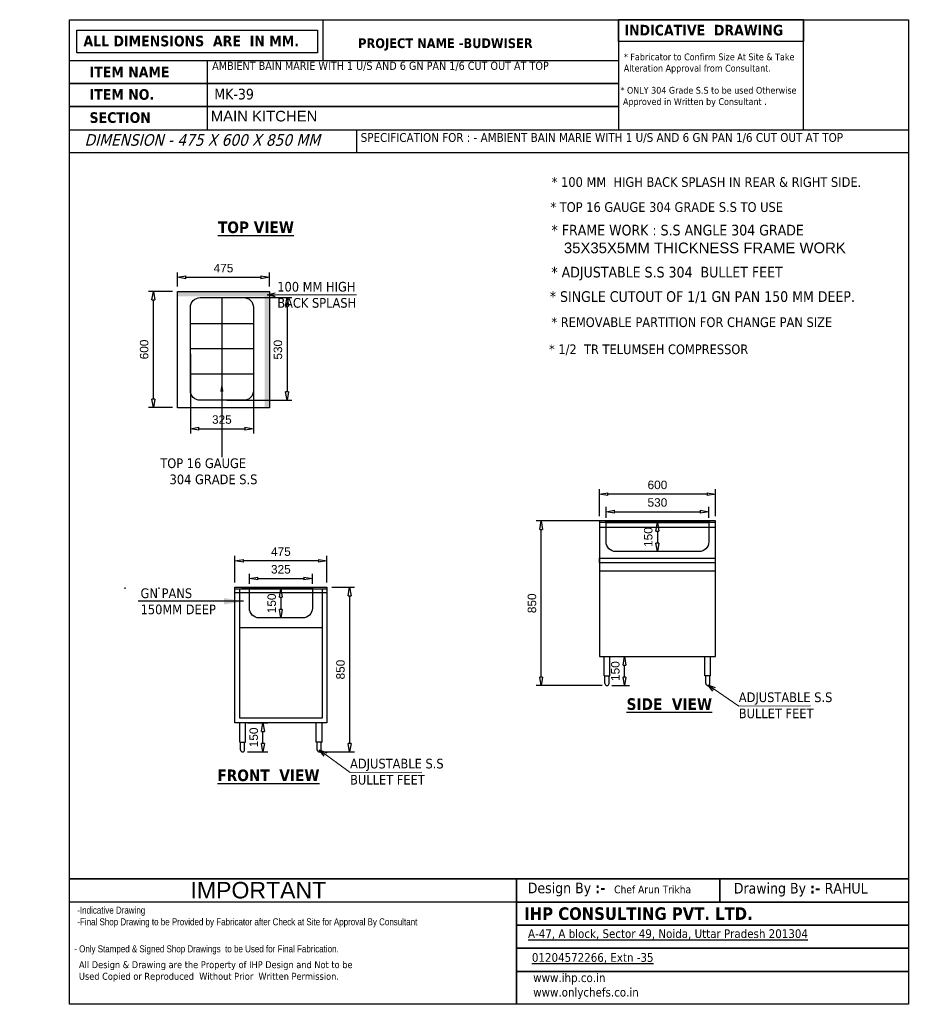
# Model space of a CAD drawing. Header units: millimetres. Extents: x 19005 to 129500, y -3989 to 12792.
# Tile 8 of 20: x 55524 to 60222, y 233 to 5315. Entities that reach past the tile are written whole.
import ezdxf

# ---------------------------------------------------------------- set-up
doc = ezdxf.new("R2010")
doc.units = ezdxf.units.MM
doc.linetypes.add('10326153$0$xref_genplans-skicu-17-04-12-bezREF$0$( Dashed )', pattern=[0.75, 0.5, -0.25])
doc.styles.add('ro', font='romans.shx')
doc.styles.get("Standard").update_dxf_attribs({"font": 'arial.ttf'})
doc.styles.add('style1', font='txt.shx')
doc.dimstyles.new('DMI (AB)', dxfattribs={"dimtxt": 60, "dimasz": 40, "dimexe": 12, "dimexo": 25, "dimgap": 1, "dimtad": 0, "dimdec": 0, "dimtxsty": 'ro', "dimblk": 'OPEN30', "dimcen": 1, "dimadec": 0, "dimazin": 0, "dimtfac": 1, "dimtdec": 0, "dimtmove": 0, "dimatfit": 3, "dimldrblk": 'OPEN30', "dimfxl": 1, "dimlwd": 15, "dimlwe": 15, "dimarcsym": 0})
doc.dimstyles.new('LBF 50', dxfattribs={"dimscale": 25, "dimtxt": 1.75, "dimasz": 1.75, "dimexe": 1, "dimexo": 1, "dimgap": 1, "dimtad": 1, "dimdec": 0, "dimrnd": 5, "dimzin": 12, "dimdsep": 46, "dimtxsty": 'Standard', "dimblk": 'CLOSEDBLANK', "dimcen": 0, "dimclrd": 256, "dimclre": 256, "dimclrt": 256, "dimadec": 0, "dimazin": 3, "dimtfac": 1, "dimtdec": 0, "dimtofl": 0, "dimtmove": 0, "dimatfit": 3, "dimldrblk": 'CLOSEDBLANK', "dimfxl": 0.18, "dimtolj": 1, "dimtzin": 0, "dimlwd": -1, "dimlwe": -1, "dimarcsym": 0})
doc.dimstyles.get("Standard").update_dxf_attribs({"dimscale": 1.002, "dimtxt": 50.18, "dimasz": 35.18, "dimexe": 0.18, "dimexo": 0.0625, "dimgap": 0.09, "dimtad": 0, "dimtih": 1, "dimtoh": 1, "dimdec": 0, "dimzin": 0, "dimdsep": 46, "dimtxsty": 'Standard', "dimcen": 0.09, "dimclrd": 256, "dimclrt": 7, "dimadec": 0, "dimazin": 0, "dimtfac": 1, "dimtdec": 0, "dimtofl": 0, "dimtmove": 0, "dimatfit": 3, "dimfxl": 1, "dimtfillclr": 256, "dimtolj": 1, "dimtzin": 0, "dimarcsym": 0})

# ---------------------------------------------------------------- blocks, each defined once
blk = doc.blocks.new('_Open30')
at = {"color": 0, "linetype": 'ByBlock', "lineweight": -2}
for p, q in [((-1, 0.27), (0, 0)), ((0, 0), (-1, -0.27)), ((0, 0), (-1, 0))]:
    blk.add_line(p, q, dxfattribs=at)
blk = doc.blocks.new('_ClosedBlank')
at = {"color": 0, "linetype": 'ByBlock', "lineweight": -2}
for p, q in [((-1, 0.17), (0, 0)), ((-1, 0.17), (-1, -0.17)), ((0, 0), (-1, -0.17))]:
    blk.add_line(p, q, dxfattribs=at)
blk = doc.blocks.new('*D69')
at = {"transparency": 16777216}
for p, q in [((56339.3, 3938.1), (56339.3, 4010.7)), ((56383, 3985.7), (56770.5, 3985.7)), ((56814.3, 3938.1), (56814.3, 4010.7))]:
    blk.add_line(p, q, dxfattribs=at)
at = {"layer": 'Defpoints', "color": 0, "transparency": 16777216}
for p in [(56814.3, 3985.7), (56339.3, 3913.1), (56814.3, 3913.1)]:
    blk.add_point(p, dxfattribs=at)
at = {"transparency": 16777216, "xscale": 43.75, "yscale": 43.75, "zscale": 43.75, "rotation": 180}
blk.add_blockref('_ClosedBlank', (56339.3, 3985.7), dxfattribs=at)
at = {"transparency": 16777216, "xscale": 43.75, "yscale": 43.75, "zscale": 43.75}
blk.add_blockref('_ClosedBlank', (56814.3, 3985.7), dxfattribs=at)
at = {"transparency": 16777216, "insert": (56576.8, 4032.9), "char_height": 43.75, "attachment_point": 5}
blk.add_mtext('\\A1;475', dxfattribs=at)
blk = doc.blocks.new('*D70')
at = {"transparency": 16777216}
for p, q in [((56314.3, 3913.1), (56189.7, 3913.1)), ((56214.7, 3356.8), (56214.7, 3869.4)), ((56314.3, 3313.1), (56189.7, 3313.1))]:
    blk.add_line(p, q, dxfattribs=at)
at = {"layer": 'Defpoints', "color": 0, "transparency": 16777216}
for p in [(56214.7, 3913.1), (56339.3, 3913.1), (56339.3, 3313.1)]:
    blk.add_point(p, dxfattribs=at)
at = {"transparency": 16777216, "xscale": 43.75, "yscale": 43.75, "zscale": 43.75}
for p, rotation in [((56214.7, 3913.1), 90), ((56214.7, 3313.1), 270)]:
    blk.add_blockref('_ClosedBlank', p, dxfattribs=dict(at, rotation=rotation))
at = {"transparency": 16777216, "insert": (56167.3, 3613.1), "char_height": 43.75, "attachment_point": 5, "rotation": 90}
blk.add_mtext('\\A1;600', dxfattribs=at)
blk = doc.blocks.new('*D71')
at = {"transparency": 16777216}
for p, q in [((56635.7, 2410.5), (56635.7, 2547.2)), ((57110.7, 2410.5), (57110.7, 2547.2)), ((57066.9, 2522.2), (56679.4, 2522.2))]:
    blk.add_line(p, q, dxfattribs=at)
at = {"layer": 'Defpoints', "color": 0, "transparency": 16777216}
for p in [(56635.7, 2522.2), (56635.7, 2385.5), (57110.7, 2385.5)]:
    blk.add_point(p, dxfattribs=at)
at = {"transparency": 16777216, "xscale": 43.75, "yscale": 43.75, "zscale": 43.75, "rotation": 180}
blk.add_blockref('_ClosedBlank', (56635.7, 2522.2), dxfattribs=at)
at = {"transparency": 16777216, "xscale": 43.75, "yscale": 43.75, "zscale": 43.75}
blk.add_blockref('_ClosedBlank', (57110.7, 2522.2), dxfattribs=at)
at = {"transparency": 16777216, "insert": (56873.2, 2569.4), "char_height": 43.75, "attachment_point": 5}
blk.add_mtext('\\A1;475', dxfattribs=at)
blk = doc.blocks.new('*D72')
at = {"transparency": 16777216}
for p, q in [((57135.7, 2385.5), (57253.4, 2385.5)), ((57228.4, 2341.8), (57228.4, 1579.7)), ((57096.2, 1535.9), (57253.4, 1535.9))]:
    blk.add_line(p, q, dxfattribs=at)
at = {"layer": 'Defpoints', "color": 0, "transparency": 16777216}
for p in [(57110.7, 2385.5), (57071.2, 1535.9), (57228.4, 1535.9)]:
    blk.add_point(p, dxfattribs=at)
at = {"transparency": 16777216, "xscale": 43.75, "yscale": 43.75, "zscale": 43.75}
for p, rotation in [((57228.4, 2385.5), 90), ((57228.4, 1535.9), 270)]:
    blk.add_blockref('_ClosedBlank', p, dxfattribs=dict(at, rotation=rotation))
at = {"transparency": 16777216, "insert": (57181.1, 1960.7), "char_height": 43.75, "attachment_point": 5, "rotation": 90}
blk.add_mtext('\\A1;850', dxfattribs=at)
blk = doc.blocks.new('*D73')
at = {"transparency": 16777216}
for p, q in [((56700.2, 1685.7), (56805.7, 1685.7)), ((56780.7, 1579.7), (56780.7, 1641.9)), ((56700.2, 1535.9), (56805.7, 1535.9))]:
    blk.add_line(p, q, dxfattribs=at)
at = {"layer": 'Defpoints', "color": 0, "transparency": 16777216}
for p in [(56675.2, 1685.7), (56780.7, 1685.7), (56675.2, 1535.9)]:
    blk.add_point(p, dxfattribs=at)
at = {"transparency": 16777216, "xscale": 43.75, "yscale": 43.75, "zscale": 43.75}
for p, rotation in [((56780.7, 1685.7), 90), ((56780.7, 1535.9), 270)]:
    blk.add_blockref('_ClosedBlank', p, dxfattribs=dict(at, rotation=rotation))
at = {"transparency": 16777216, "insert": (56733.3, 1610.8), "char_height": 43.75, "attachment_point": 5, "rotation": 90}
blk.add_mtext('\\A1;150', dxfattribs=at)
blk = doc.blocks.new('*D74')
at = {"transparency": 16777216}
for p, q in [((58517.9, 2752.8), (58517.9, 2891.4)), ((59073.9, 2866.4), (58561.7, 2866.4)), ((59117.7, 2752.8), (59117.7, 2891.4))]:
    blk.add_line(p, q, dxfattribs=at)
at = {"layer": 'Defpoints', "color": 0, "transparency": 16777216}
for p in [(58517.9, 2866.4), (58517.9, 2727.8), (59117.7, 2727.8)]:
    blk.add_point(p, dxfattribs=at)
at = {"transparency": 16777216, "xscale": 43.75, "yscale": 43.75, "zscale": 43.75, "rotation": 180}
blk.add_blockref('_ClosedBlank', (58517.9, 2866.4), dxfattribs=at)
at = {"transparency": 16777216, "xscale": 43.75, "yscale": 43.75, "zscale": 43.75}
blk.add_blockref('_ClosedBlank', (59117.7, 2866.4), dxfattribs=at)
at = {"transparency": 16777216, "insert": (58817.8, 2913.7), "char_height": 43.75, "attachment_point": 5}
blk.add_mtext('\\A1;600', dxfattribs=at)
blk = doc.blocks.new('*D75')
at = {"transparency": 16777216}
for p, q in [((58532.4, 2727.8), (58192.3, 2727.8)), ((58217.3, 1921.8), (58217.3, 2684.1)), ((58532.4, 1878), (58192.3, 1878))]:
    blk.add_line(p, q, dxfattribs=at)
at = {"layer": 'Defpoints', "color": 0, "transparency": 16777216}
for p in [(58217.3, 2727.8), (58557.4, 2727.8), (58557.4, 1878)]:
    blk.add_point(p, dxfattribs=at)
at = {"transparency": 16777216, "xscale": 43.75, "yscale": 43.75, "zscale": 43.75}
for p, rotation in [((58217.3, 2727.8), 90), ((58217.3, 1878), 270)]:
    blk.add_blockref('_ClosedBlank', p, dxfattribs=dict(at, rotation=rotation))
at = {"transparency": 16777216, "insert": (58170, 2302.9), "char_height": 43.75, "attachment_point": 5, "rotation": 90}
blk.add_mtext('\\A1;850', dxfattribs=at)
blk = doc.blocks.new('*D148')
at = {"transparency": 16777216}
for p, q in [((56406, 3590.6), (56406, 3178.8)), ((56731, 3590.6), (56731, 3178.8)), ((56449.8, 3203.8), (56687.3, 3203.8))]:
    blk.add_line(p, q, dxfattribs=at)
at = {"layer": 'Defpoints', "color": 0, "transparency": 16777216}
for p in [(56406, 3615.6), (56731, 3615.6), (56731, 3203.8)]:
    blk.add_point(p, dxfattribs=at)
at = {"transparency": 16777216, "xscale": 43.75, "yscale": 43.75, "zscale": 43.75, "rotation": 180}
blk.add_blockref('_ClosedBlank', (56406, 3203.8), dxfattribs=at)
at = {"transparency": 16777216, "xscale": 43.75, "yscale": 43.75, "zscale": 43.75}
blk.add_blockref('_ClosedBlank', (56731, 3203.8), dxfattribs=at)
at = {"transparency": 16777216, "insert": (56568.5, 3251.1), "char_height": 43.75, "attachment_point": 5}
blk.add_mtext('\\A1;325', dxfattribs=at)
blk = doc.blocks.new('*D149')
at = {"transparency": 16777216}
for p, q in [((56593.5, 3880.6), (56930.3, 3880.6)), ((56905.3, 3836.8), (56905.3, 3394.3)), ((56593.5, 3350.6), (56930.3, 3350.6))]:
    blk.add_line(p, q, dxfattribs=at)
at = {"layer": 'Defpoints', "color": 0, "transparency": 16777216}
for p in [(56568.5, 3880.6), (56568.5, 3350.6), (56905.3, 3350.6)]:
    blk.add_point(p, dxfattribs=at)
at = {"transparency": 16777216, "xscale": 43.75, "yscale": 43.75, "zscale": 43.75}
for p, rotation in [((56905.3, 3880.6), 90), ((56905.3, 3350.6), 270)]:
    blk.add_blockref('_ClosedBlank', p, dxfattribs=dict(at, rotation=rotation))
at = {"transparency": 16777216, "insert": (56858, 3611.6), "char_height": 43.75, "attachment_point": 5, "rotation": 90}
blk.add_mtext('\\A1;530', dxfattribs=at)
blk = doc.blocks.new('*D150')
at = {"transparency": 16777216}
for p, q in [((56710.7, 2402.5), (56710.7, 2455.8)), ((57035.7, 2402.5), (57035.7, 2455.8)), ((56754.4, 2430.8), (56991.9, 2430.8))]:
    blk.add_line(p, q, dxfattribs=at)
at = {"layer": 'Defpoints', "color": 0, "transparency": 16777216}
for p in [(57035.7, 2430.8), (56710.7, 2377.5), (57035.7, 2377.5)]:
    blk.add_point(p, dxfattribs=at)
at = {"transparency": 16777216, "xscale": 43.75, "yscale": 43.75, "zscale": 43.75, "rotation": 180}
blk.add_blockref('_ClosedBlank', (56710.7, 2430.8), dxfattribs=at)
at = {"transparency": 16777216, "xscale": 43.75, "yscale": 43.75, "zscale": 43.75}
blk.add_blockref('_ClosedBlank', (57035.7, 2430.8), dxfattribs=at)
at = {"transparency": 16777216, "insert": (56873.2, 2478.1), "char_height": 43.75, "attachment_point": 5}
blk.add_mtext('\\A1;325', dxfattribs=at)
blk = doc.blocks.new('*D151')
at = {"transparency": 16777216}
blk.add_line((56873.2, 2333.8), (56873.2, 2271.3), dxfattribs=at)
at = {"layer": 'Defpoints', "color": 0, "transparency": 16777216}
for p in [(56873.2, 2377.5), (56873.2, 2227.5), (56873.2, 2227.5)]:
    blk.add_point(p, dxfattribs=at)
at = {"transparency": 16777216, "xscale": 43.75, "yscale": 43.75, "zscale": 43.75}
for p, rotation in [((56873.2, 2377.5), 90), ((56873.2, 2227.5), 270)]:
    blk.add_blockref('_ClosedBlank', p, dxfattribs=dict(at, rotation=rotation))
at = {"transparency": 16777216, "insert": (56825.9, 2302.5), "char_height": 43.75, "attachment_point": 5, "rotation": 90}
blk.add_mtext('\\A1;150', dxfattribs=at)
blk = doc.blocks.new('*D152')
at = {"transparency": 16777216}
for p, q in [((58552.8, 2744.8), (58552.8, 2800.7)), ((59082.8, 2744.8), (59082.8, 2800.7)), ((58596.6, 2775.7), (59039.1, 2775.7))]:
    blk.add_line(p, q, dxfattribs=at)
at = {"layer": 'Defpoints', "color": 0, "transparency": 16777216}
for p in [(59082.8, 2775.7), (58552.8, 2719.8), (59082.8, 2719.8)]:
    blk.add_point(p, dxfattribs=at)
at = {"transparency": 16777216, "xscale": 43.75, "yscale": 43.75, "zscale": 43.75, "rotation": 180}
blk.add_blockref('_ClosedBlank', (58552.8, 2775.7), dxfattribs=at)
at = {"transparency": 16777216, "xscale": 43.75, "yscale": 43.75, "zscale": 43.75}
blk.add_blockref('_ClosedBlank', (59082.8, 2775.7), dxfattribs=at)
at = {"transparency": 16777216, "insert": (58817.8, 2823), "char_height": 43.75, "attachment_point": 5}
blk.add_mtext('\\A1;530', dxfattribs=at)
blk = doc.blocks.new('*D153')
at = {"transparency": 16777216}
blk.add_line((58817.8, 2676.1), (58817.8, 2613.6), dxfattribs=at)
at = {"layer": 'Defpoints', "color": 0, "transparency": 16777216}
for p in [(58817.8, 2719.8), (58817.8, 2569.8), (58817.8, 2569.8)]:
    blk.add_point(p, dxfattribs=at)
at = {"transparency": 16777216, "xscale": 43.75, "yscale": 43.75, "zscale": 43.75}
for p, rotation in [((58817.8, 2719.8), 90), ((58817.8, 2569.8), 270)]:
    blk.add_blockref('_ClosedBlank', p, dxfattribs=dict(at, rotation=rotation))
at = {"transparency": 16777216, "insert": (58770.5, 2644.8), "char_height": 43.75, "attachment_point": 5, "rotation": 90}
blk.add_mtext('\\A1;150', dxfattribs=at)
blk = doc.blocks.new('*D154')
at = {"transparency": 16777216}
for p, q in [((58582.3, 2027.8), (58672.9, 2027.8)), ((58647.9, 1921.8), (58647.9, 1984.1)), ((58582.3, 1878), (58672.9, 1878))]:
    blk.add_line(p, q, dxfattribs=at)
at = {"layer": 'Defpoints', "color": 0, "transparency": 16777216}
for p in [(58557.3, 2027.8), (58647.9, 2027.8), (58557.3, 1878)]:
    blk.add_point(p, dxfattribs=at)
at = {"transparency": 16777216, "xscale": 43.75, "yscale": 43.75, "zscale": 43.75}
for p, rotation in [((58647.9, 2027.8), 90), ((58647.9, 1878), 270)]:
    blk.add_blockref('_ClosedBlank', p, dxfattribs=dict(at, rotation=rotation))
at = {"transparency": 16777216, "insert": (58600.5, 1952.9), "char_height": 43.75, "attachment_point": 5, "rotation": 90}
blk.add_mtext('\\A1;150', dxfattribs=at)

msp = doc.modelspace()

# ---------------------------------------------------------------- hatches: boundary and pattern name
at = {"linetype": 'ByBlock'}
h = msp.add_hatch(color=256, dxfattribs=at)
h.dxf.hatch_style = 1
h.paths.add_polyline_path([(56339.3, 3913.1), (56339.3, 3888), (56814.3, 3888), (56814.3, 3913.1)])
h = msp.add_hatch(color=256, dxfattribs=at)
h.dxf.hatch_style = 1
h.paths.add_polyline_path([(56814.4, 3888.3), (56789.3, 3888.3), (56789.3, 3312.1), (56814.4, 3312.1)])

# ---------------------------------------------------------------- linework, layer by layer
for p, q in [((56492.7, 5104.6), (56492.7, 4746.7)), ((57264.3, 4747.3), (57264.3, 4628)), ((58517.9, 2727.8), (58517.9, 2027.8)), ((59117.7, 2727.8), (58517.9, 2727.8)), ((59117.7, 2719.8), (58517.9, 2719.8)), ((59117.7, 2694.8), (58517.9, 2694.8)), ((59117.7, 2027.8), (59117.7, 2727.8)), ((58517.9, 2470.3), (59117.7, 2470.3)), ((56068.3, 2377.5), (56068.3, 2384)), ((56245.2, 2377.5), (56245.2, 2384)), ((56635.7, 2377.5), (57110.7, 2377.5)), ((56635.7, 2358.1), (57110.7, 2358.1)), ((56635.7, 2358.1), (56670.6, 2358.1)), ((56660.7, 1710.7), (56660.7, 2377.5)), ((56660.7, 2358.1), (56660.7, 2377.5)), ((56807.3, 2377.5), (56670.6, 2377.5)), ((56708.1, 2384), (57037.6, 2384)), ((56708.1, 2377.5), (56708.1, 2384)), ((57037.6, 2377.5), (57037.6, 2384)), ((56635.7, 2197.2), (56635.7, 2197.2)), ((56635.7, 2178.2), (56635.7, 2178.2)), ((56635.7, 2153.2), (56635.7, 2153.2)), ((56635.7, 2153.2), (56635.7, 2153.2)), ((56660.7, 2178.2), (57084.7, 2178.2)), ((58517.9, 2027.8), (59117.7, 2027.8)), ((58542.9, 1927.9), (58542.9, 2027.8)), ((58572.4, 1927.9), (58572.4, 2027.8)), ((59063.2, 1927.9), (59063.2, 2027.8)), ((59092.7, 1927.9), (59092.7, 2027.8)), ((58542.9, 1927.9), (58572.4, 1927.9)), ((58546.5, 1888.9), (58546.5, 1927.9)), ((58568.3, 1888.9), (58568.3, 1927.9)), ((59092.7, 1927.9), (59063.2, 1927.9)), ((59067.3, 1888.9), (59067.3, 1927.9)), ((59089.1, 1888.9), (59089.1, 1927.9)), ((57085.7, 1710.7), (56660.7, 1710.7)), ((56660.7, 1585.8), (56660.7, 1685.7)), ((56690.2, 1585.8), (56690.2, 1685.7)), ((57056.1, 1585.8), (57056.1, 1685.7)), ((57085.7, 1585.8), (57085.7, 1685.7)), ((56660.7, 1585.8), (56690.2, 1585.8)), ((56664.3, 1546.8), (56664.3, 1585.8)), ((56686, 1546.8), (56686, 1585.8)), ((57085.7, 1585.8), (57056.1, 1585.8)), ((57060.3, 1546.8), (57060.3, 1585.8)), ((57082.1, 1546.8), (57082.1, 1585.8)), ((60114.5, 879.9), (55781.4, 879.9)), ((58089.5, 879.9), (58089.5, 233)), ((58165.9, 879.9), (60114.5, 879.9)), ((57092, 760.6), (55781.4, 760.6))]:
    msp.add_line(p, q, dxfattribs=at)
for p, q in [((56568.5, 3880.6), (56568.5, 3350.6)), ((56731, 3746.1), (56406, 3746.1)), ((56731, 3615.6), (56406, 3615.6)), ((56731, 3485.1), (56406, 3485.1)), ((56635.7, 2358.1), (56635.7, 2377.5)), ((57085.7, 2377.5), (57085.7, 1710.7)), ((57110.7, 2358.1), (57110.7, 1685.7)), ((57085.7, 2178.1), (57085.7, 1710.7))]:
    msp.add_line(p, q)
at = {"ltscale": 40}
msp.add_line((58551.9, 2724.8), (59084.2, 2724.8), dxfattribs=at)
at = {"linetype": '10326153$0$xref_genplans-skicu-17-04-12-bezREF$0$( Dashed )', "ltscale": 40}
for p, q in [((58551.9, 2719.8), (58551.9, 2724.8)), ((59117.7, 2719.8), (58947.9, 2719.8)), ((59084.2, 2724.8), (59084.2, 2719.8))]:
    msp.add_line(p, q, dxfattribs=at)
at = {"linetype": 'ByBlock'}
for points in [[(55781.4, 233.6), (55781.4, 5315.3), (60114.5, 5315.3), (60114.5, 233.6)], [(58616.3, 5315.3), (58616.3, 4866.6), (55781.4, 4866.6)], [(60114.5, 233.6), (55781.4, 233.6), (55781.4, 5315.3), (60114.5, 5315.3), (60114.5, 233.6)], [(57092, 5105.2), (57092, 5315.3), (58616.3, 5315.3)], [(55781.4, 5105.2), (58616.3, 5105.2)], [(58616.3, 4985.9), (55781.4, 4985.9)], [(55781.4, 4747.3), (60114.5, 4747.3), (60114.5, 4628), (55781.4, 4628)], [(59117.7, 2511.2), (58517.9, 2511.2), (58517.9, 2536.2), (59117.7, 2536.2)], [(57110.7, 1685.7), (56635.7, 1685.7), (56635.7, 2377.5), (56635.7, 2385.5), (57110.7, 2385.5), (57110.7, 2358.1)]]:
    msp.add_lwpolyline(points, dxfattribs=at)
for points in [[(55781.4, 5314.7), (60114.5, 5314.7), (60114.5, 233), (55781.4, 233)], [(55781.4, 5314.7), (60114.5, 5314.7), (60114.5, 233), (55781.4, 233)], [(55781.4, 5314.7), (60114.5, 5314.7), (60114.5, 233), (55781.4, 233)], [(55781.4, 5314.7), (60114.5, 5314.7), (60114.5, 233), (55781.4, 233)], [(55781.4, 5314.7), (60114.5, 5314.7), (60114.5, 233), (55781.4, 233)], [(58616.3, 5314.7), (59571.8, 5314.7), (59571.8, 5203.5), (58616.3, 5203.5)], [(59571.8, 5314.7), (58616.3, 5314.7), (58616.3, 4746.7), (59571.8, 4746.7)], [(57063.1, 5144.4), (55820, 5144.4), (55820, 5260.5), (57063.1, 5260.5)], [(55781.4, 5104.6), (58616.3, 5104.6), (58616.3, 4985.3), (55781.4, 4985.3)], [(55781.4, 4985.3), (58616.3, 4985.3), (58616.3, 4866), (55781.4, 4866)], [(55781.4, 4746.7), (60114.5, 4746.7), (60114.5, 4627.4), (55781.4, 4627.4)], [(55781.4, 879.9), (60114.5, 879.9), (60114.5, 760.6), (55781.4, 760.6)], [(58089.5, 879.9), (59140.2, 879.9), (59140.2, 760.6), (58089.5, 760.6)], [(58089.5, 879.9), (60114.5, 879.9), (60114.5, 760.6), (58089.5, 760.6)], [(59140.2, 879.9), (60114.5, 879.9), (60114.5, 760.6), (59140.2, 760.6)], [(58089.5, 760.6), (60114.5, 760.6), (60114.5, 641.3), (58089.5, 641.3)], [(58089.5, 641.3), (60114.5, 641.3), (60114.5, 522), (58089.5, 522)], [(58089.5, 522), (60114.5, 522), (60114.5, 402.7), (58089.5, 402.7)], [(58089.5, 402.7), (60114.5, 402.7), (60114.5, 233), (58089.5, 233)]]:
    msp.add_lwpolyline(points, close=True, dxfattribs=at)
msp.add_lwpolyline([(56814.3, 3913.1), (56814.3, 3312.1), (56339.3, 3312.1), (56339.3, 3913.1)], close=True)
for points in [[(56731, 3830.6), (56731, 3400.6, -0.414214), (56681, 3350.6), (56456, 3350.6, -0.414214), (56406, 3400.6), (56406, 3830.6, -0.414214), (56456, 3880.6), (56681, 3880.6, -0.414214)], [(59082.8, 2719.8), (59082.8, 2619.8, -0.414214), (59032.8, 2569.8), (58602.8, 2569.8, -0.414214), (58552.8, 2619.8), (58552.8, 2719.8)], [(57035.7, 2377.5), (57035.7, 2277.5, -0.414214), (56985.7, 2227.5), (56760.7, 2227.5, -0.414214), (56710.7, 2277.5), (56710.7, 2377.5)]]:
    msp.add_lwpolyline(points, format="xyb", close=True)
for centre, start, end in [((58557.4, 1888.9), 180, 359.9997), ((59078.2, 1888.9), 180.0003, 0), ((56675.2, 1546.8), 180, 359.9997), ((57071.2, 1546.8), 180.0003, 0)]:
    msp.add_arc(centre, 10.9, start, end, dxfattribs=at)

# ---------------------------------------------------------------- texts
at = {"linetype": 'ByBlock', "style": 'style1'}
for s, insert, char_height, width, attachment_point in [('{\\fTahoma|b1|i0|c0|p34;INDICATIVE  DRAWING}', (58647.4, 5289), 55, 1687.991, 1), ('{\\fTahoma|b1|i0|c0|p34;ALL DIMENSIONS  ARE  IN MM.}', (55853.5, 5232.7), 55, 1687.991, 1), ('{\\fTahoma|b1|i0|c0|p34;PROJECT NAME -BUDWISER}', (57272, 5219), 50, 1687.991, 1), ('{\\fTahoma|b0|i0|c0|p34;* Fabricator to Confirm Size At Site & Take\\PAlteration Approval from Consultant.}', (58644.2, 5140.8), 35, 1425.088, 1), ('\\pt547.15;{\\fTahoma|b0|i0|c0|p34;AMBIENT BAIN MARIE WITH 1 U/S AND 6 GN PAN 1/6 CUT OUT AT TOP}', (56518.3, 5098.4), 42.089, 4172.126, 1), ('{\\fTahoma|b1|i0|c0|p34;ITEM NAME}', (55885, 5072.5), 55, 1687.991, 1), ('{\\fTahoma|b1|i0|c0|p34;ITEM NO. }', (55885, 4957), 55, 1687.991, 1), ('{\\fTahoma|b0|i0|c0|p34;* ONLY 304 Grade S.S to be used Otherwise\\P Approved in Written by Consultant .}', (58626.8, 4968.4), 35, 3236.286, 1), ('{\\fTahoma|b1|i0|c0|p34;SECTION }', (55885, 4837.5), 55, 1687.991, 1), ('\\pt589.14;{\\fTahoma|b0|i0|c0|p34;SPECIFICATION FOR : - AMBIENT BAIN MARIE WITH 1 U/S AND 6 GN PAN 1/6 CUT OUT AT TOP}', (57285.4, 4730.1), 45.3185, 3160.801, 1), ('{\\fTahoma|b0|i1|c0|p34;DIMENSION - 475 X 600 X 850 MM}', (55858.9, 4724.6), 60, 1369.899, 1), ('{\\fTahoma|b0|i0|c0|p34;* 100 MM  HIGH BACK SPLASH IN REAR & RIGHT SIDE.}', (58271.9, 4502.3), 50, 1743.444, 1), ('{\\fTahoma|b0|i0|c0|p34;* TOP 16 GAUGE 304 GRADE S.S TO USE}', (58265.1, 4373.2), 50, 1528.985, 1), ('{\\fTahoma|b1|i0|c0|p34;\\LTOP VIEW}', (56940.6, 4273.8), 60, 1038.184, 3), ('{\\fTahoma|b0|i0|c0|p34;* FRAME WORK : S.S ANGLE 304 GRADE\\P\\fArial|b0|i0|c0|p34;   35X35X5MM THICKNESS FRAME WORK}', (58270.9, 4256.7), 55, 1687.991, 1), ('{\\fTahoma|b0|i0|c0|p34;* ADJUSTABLE S.S 304  BULLET FEET }', (58270.1, 4039.8), 55, 1687.991, 1), ('{\\fTahoma|b0|i0|c0|p34;100 MM HIGH   \\PBACK SPLASH}', (56854.5, 3962), 50, 603.194, 1), ('{\\fTahoma|b0|i0|c0|p34;* SINGLE CUTOUT OF 1/1 GN PAN 150 MM DEEP. }', (58261.6, 3913.7), 55, 1687.991, 1), ('{\\fTahoma|b0|i0|c0|p34;\\H1.25x;                   TOP 16 GAUGE \\P\\pi404.26;304 GRADE S.S \\H0.8x;^I}', (51096.8, 3551.6), 40, 1448.518, 1), ('{\\fTahoma|b0|i0|c0|p34;\\H1.25x;                   TOP 16 GAUGE \\P\\pi404.26;304 GRADE S.S \\H0.8x;^I}', (46189.4, 3445.6), 40, 1448.518, 1), ('{\\fTahoma|b0|i0|c0|p34;\\H1.25x;                   TOP 16 GAUGE \\P\\pi404.26;304 GRADE S.S \\H0.8x;^I}', (41246.8, 3214.1), 40, 1448.518, 1), ('{\\fTahoma|b0|i0|c0|p34;\\H1.25x;                   TOP 16 GAUGE \\P\\pi404.26;304 GRADE S.S \\H0.8x;^I}', (55894.2, 3051), 40, 1448.518, 1), ('{\\fTahoma|b0|i0|c0|p34;GN PANS \\P150MM DEEP }', (56148.7, 2379.8), 50, 803.743, 1), ('{\\fTahoma|b0|i0|c0|p34;ADJUSTABLE S.S\\PBULLET FEET }', (59238, 1843), 50, 619.971, 1), ('{\\fTahoma|b1|i0|c0|p34;\\LSIDE  VIEW}', (59099.9, 1812.6), 60, 1038.184, 3), ('{\\fTahoma|b0|i0|c0|p34;ADJUSTABLE S.S\\PBULLET FEET }', (57230.5, 1500.5), 50, 619.971, 1), ('{\\fTahoma|b1|i0|c0|p34;\\LFRONT  VIEW}', (57072.5, 1445), 60, 1038.184, 3), ('{\\fTahoma|b0|i0|c0|p34;Design By \\fTahoma|b1|i0|c0|p34;:-  \\fTahoma|b0|i0|c0|p34;\\H0.72727x;Chef Arun Trikha\\fTahoma|b1|i0|c0|p34;\\H1.375x; }', (58148.1, 861), 55, 1687.991, 1), ('{\\fTahoma|b0|i0|c0|p34;Drawing By \\fTahoma|b1|i0|c0|p34;:- \\fTahoma|b0|i0|c0|p34;\\C7;RAHUL}', (59211.9, 859.8), 55, 1687.991, 1), ('{\\fTechnic|b0|i0|c2|p2;-Indicative Drawing\\P-Final Shop Drawing to be Provided by Fabricator after Check at Site for Approval By Consultant}', (55822, 736.8), 36, 1767.083, 1), ('{\\fTahoma|b1|i0|c0|p34;\\C256;IHP CONSULTING PVT. LTD.}', (58129.9, 733.6), 65, 2814.621, 1), ('{\\fTahoma|b0|i0|c0|p34;\\L\\C256;A-47, A block, Sector 49, Noida, Uttar Pradesh 201304}', (58149.5, 620.2), 45, 1687.991, 1), ('{\\fTahoma|b0|i0|c0|p34;\\H1.44x;All Design & Drawing are the Property of IHP Design and Not to be Used Copied or Reproduced  Without Prior  Written Permission\\fTahoma|b1|i0|c0|p34;\\H0.69444x;. }', (55830.4, 455.6), 25, 1481.326, 1), ('{\\fTahoma|b0|i0|c0|p34;\\L\\C256;01204572266, Extn -35}', (58169.5, 497.2), 45, 1687.991, 1), ('{\\fTahoma|b0|i0|c0|p34;\\C256;www.ihp.co.in \\L\\P\\lwww.onlychefs.co.in}', (58176.3, 392.9), 45, 1687.991, 1)]:
    msp.add_mtext(s, dxfattribs=dict(at, insert=insert, char_height=char_height, width=width, attachment_point=attachment_point))
at = {"linetype": 'ByBlock', "char_height": 55, "attachment_point": 1}
for s, width, heights, insert in [('{\\fTahoma|b0|i0|c0|p34;MK-39}', 1157.977, [68.6], (56529.3, 4958.8)), ('MAIN KITCHEN', 2151.86, [0], (56511.1, 4845))]:
    msp.add_mtext_dynamic_manual_height_columns(s, width=width, gutter_width=1, heights=heights, dxfattribs=dict(at, insert=insert))
at = {"linetype": 'ByBlock', "attachment_point": 1}
for s, insert, char_height, width in [('\\pt650;{\\fTahoma|b0|i0|c0|p34;* REMOVABLE PARTITION FOR CHANGE PAN SIZE}', (58270.3, 3778.9), 50, 2155.485), ('\\pt650;{\\fTahoma|b0|i0|c0|p34;* 1/2  TR TELUMSEH COMPRESSOR}', (58257.8, 3639.1), 50, 2155.485), ('IMPORTANT', (56406.6, 864.7), 85.17, 1210.305), ('{\\fTechnic|b0|i0|c2|p2;- Only Stamped & Signed Shop Drawings  to be Used for Final Fabrication.}', (55806, 537.2), 36, 1988.238)]:
    msp.add_mtext(s, dxfattribs=dict(at, insert=insert, char_height=char_height, width=width))

# ---------------------------------------------------------------- dimensions: what is measured, and where the dimension line sits
dim = msp.add_linear_dim(base=(56814.3, 3985.7), p1=(56339.3, 3913.1), p2=(56814.3, 3913.1), dimstyle='LBF 50')
dim.commit()
dim.dimension.update_dxf_attribs({"geometry": '*D69', "text_midpoint": (56576.8, 3985.7), "dimtype": 160})
for base, p1, p2, picture, middle in [((56214.7, 3913.1), (56339.3, 3313.1), (56339.3, 3913.1), '*D70', (56167.3, 3613.1)), ((58217.3, 2727.8), (58557.4, 1878), (58557.4, 2727.8), '*D75', (58170, 2302.9)), ((58817.8, 2569.8), (58817.8, 2719.8), (58817.8, 2569.8), '*D153', (58770.5, 2644.8)), ((56873.2, 2227.5), (56873.2, 2377.5), (56873.2, 2227.5), '*D151', (56825.9, 2302.5)), ((57228.4, 1535.9), (57110.7, 2385.5), (57071.2, 1535.9), '*D72', (57181.1, 1960.7)), ((58647.9, 2027.8), (58557.3, 1878), (58557.3, 2027.8), '*D154', (58600.5, 1952.9)), ((56780.7, 1685.7), (56675.2, 1535.9), (56675.2, 1685.7), '*D73', (56733.3, 1610.8))]:
    dim = msp.add_linear_dim(base=base, p1=p1, p2=p2, angle=90, dimstyle='LBF 50')
    dim.commit()
    dim.dimension.update_dxf_attribs({"geometry": picture, "text_midpoint": middle})
dim = msp.add_linear_dim(base=(56905.3, 3350.6), p1=(56568.5, 3880.6), p2=(56568.5, 3350.6), angle=90, dimstyle='LBF 50')
dim.commit()
dim.dimension.update_dxf_attribs({"geometry": '*D149', "text_midpoint": (56905.3, 3611.6), "dimtype": 160})
for base, p1, p2, picture, middle in [((56731, 3203.8), (56406, 3615.6), (56731, 3615.6), '*D148', (56568.5, 3251.1)), ((58517.9, 2866.4), (59117.7, 2727.8), (58517.9, 2727.8), '*D74', (58817.8, 2913.7)), ((59082.8, 2775.7), (58552.8, 2719.8), (59082.8, 2719.8), '*D152', (58817.8, 2823)), ((56635.7, 2522.2), (57110.7, 2385.5), (56635.7, 2385.5), '*D71', (56873.2, 2569.4)), ((57035.7, 2430.8), (56710.7, 2377.5), (57035.7, 2377.5), '*D150', (56873.2, 2478.1))]:
    dim = msp.add_linear_dim(base=base, p1=p1, p2=p2, dimstyle='LBF 50')
    dim.commit()
    dim.dimension.update_dxf_attribs({"geometry": picture, "text_midpoint": middle})

# ---------------------------------------------------------------- leaders
at = {"linetype": 'ByBlock'}
for points, override in [([(56802.9, 3895.3), (57263.3, 3895.3)], {"dimgap": 1, "dimtad": 0}), ([(59077.7, 1881.2), (59238, 1771.9), (59608.8, 1774.2)], {"dimexe": 0, "dimexo": 0, "dimfxl": 0.2, "dimarcsym": 1}), ([(57071.2, 1546.8), (57230.5, 1429.5), (57601.3, 1431.8)], {"dimexe": 0, "dimexo": 0, "dimfxl": 0.2, "dimarcsym": 1})]:
    msp.add_leader(points, dimstyle='DMI (AB)', override=override, dxfattribs=at)
for points, override in [([(56568.5, 3445.9), (56568.5, 3056.7)], {"dimasz": 50, "dimgap": 0.09, "dimtad": 0}), ([(56680.4, 2313.2), (56136.5, 2313.2)], {"dimasz": 100, "dimgap": 0.09, "dimtad": 0})]:
    msp.add_leader(points, dimstyle='Standard', override=override)

doc.saveas('drawing.dxf')
